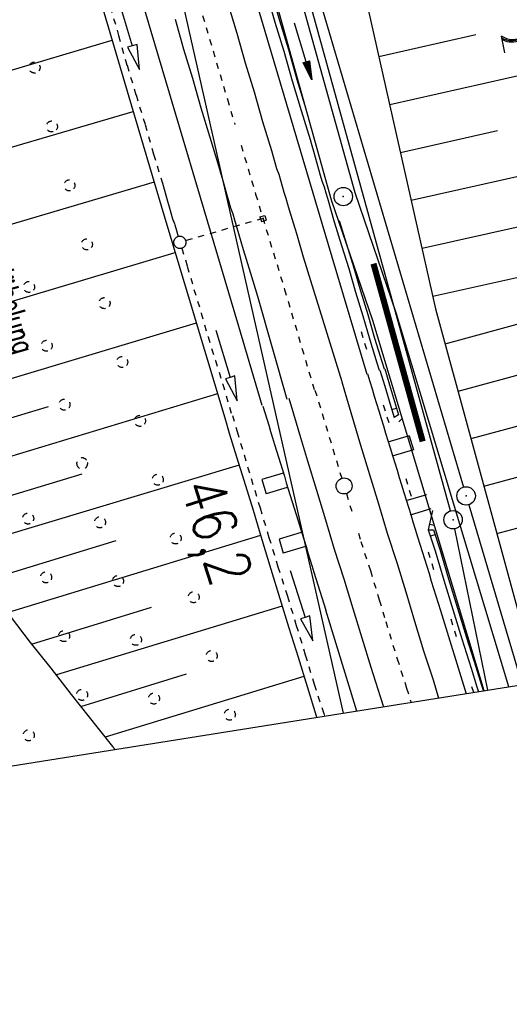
# Model space of a CAD drawing. Extents: x 447827 to 448299, y 438389 to 439851.
# Tile 5 of 116: x 448088 to 448128, y 438677 to 438758. Entities that reach past the tile are written whole.
import ezdxf

# ---------------------------------------------------------------- set-up
doc = ezdxf.new("R2010")
doc.units = 0
doc.header["$LTSCALE"] = 2
doc.header["$MEASUREMENT"] = 0
for name, pattern in [('ACAD_ISO03W100', [0.5, 0.25, -0.25]), ('ACAD_ISO10W100W', [0.5, 0.25, -0.25]), ('AUSGEZOGEN', [0]), ('GEMEINDE', [3.5, 2, -0.5, 0.5, -0.5]), ('PUNKTX2', [0.5, 0.25, -0.25])]:
    doc.linetypes.add(name, pattern=pattern)
doc.layers.get('0').update_dxf_attribs({"linetype": 'AUSGEZOGEN'})
for name, color, linetype in [('211-GEMEINGRZ', 7, 'GEMEINDE'), ('211-GRENZL-BAB', 7, 'AUSGEZOGEN'), ('211-GRENZP-BAB', 7, 'AUSGEZOGEN'), ('BOESCHG', 250, 'AUSGEZOGEN'), ('DB-Bahnachse', 7, 'CONTINUOUS'), ('DB-Boeschungen', 15, 'CONTINUOUS'), ('DB-Gleisachsen', 7, 'CONTINUOUS'), ('DB-Hangverdübelung', 15, 'CONTINUOUS'), ('DB-HZV-Stützscheiben', 15, 'CONTINUOUS'), ('DB-Ingenieurbauwerke', 15, 'CONTINUOUS'), ('DB-Kabelanalagen', 15, 'CONTINUOUS'), ('DB-Kabelanlagen', 15, 'CONTINUOUS'), ('DB-Tiefenentwässerung', 15, 'CONTINUOUS'), ('FBRTOP', 250, 'AUSGEZOGEN'), ('MULDE', 250, 'AUSGEZOGEN'), ('PFEILTOP', 200, 'AUSGEZOGEN'), ('Planeinteilung', 250, 'CONTINUOUS'), ('SCHLITZRINNE', 200, 'AUSGEZOGEN'), ('SCHSYMBOL', 200, 'AUSGEZOGEN'), ('WALD', 8, 'AUSGEZOGEN')]:
    doc.layers.add(name, color=color, linetype=linetype)
doc.styles.add('ROMANS', font='romans.shx', dxfattribs={"width": 0.8})

# ---------------------------------------------------------------- blocks, each defined once
blk = doc.blocks.new('GST')
at = {"color": 0}
blk.add_circle((0, 0), 0.75, dxfattribs=at)
blk.add_point((0, 0), dxfattribs=at)
blk = doc.blocks.new('10')
blk.add_blockref('GST', (0, 0))
blk = doc.blocks.new('1135297')
blk.add_line((1135, 0), (1135, 297))
blk = doc.blocks.new('PFEIL2')
at = {"color": 0}
for p, q in [((0.88, 0.002), (-2.401, -0.012)), ((0.881, -0.271), (0.879, 0.276)), ((0.879, 0.276), (2.429, 0.009)), ((0.911, 0.27), (0.879, 0.265)), ((0.965, 0.261), (0.879, 0.246)), ((1.019, 0.252), (0.879, 0.228)), ((1.073, 0.242), (0.879, 0.209)), ((1.127, 0.233), (0.879, 0.191)), ((1.181, 0.224), (0.879, 0.172)), ((1.235, 0.214), (0.879, 0.154)), ((1.289, 0.205), (0.879, 0.135)), ((1.343, 0.196), (0.879, 0.117)), ((1.397, 0.187), (0.879, 0.098)), ((1.451, 0.177), (0.879, 0.08)), ((1.505, 0.168), (0.879, 0.061)), ((1.559, 0.159), (0.88, 0.043)), ((1.613, 0.149), (0.88, 0.024)), ((1.668, 0.14), (0.88, 0.006)), ((1.722, 0.131), (0.88, -0.013)), ((1.776, 0.121), (0.88, -0.031)), ((1.83, 0.112), (0.88, -0.05)), ((1.884, 0.103), (0.88, -0.068)), ((1.938, 0.094), (0.88, -0.087)), ((1.992, 0.084), (0.88, -0.105)), ((2.046, 0.075), (0.88, -0.124)), ((2.1, 0.066), (0.88, -0.142)), ((2.154, 0.056), (0.88, -0.161)), ((2.208, 0.047), (0.88, -0.179)), ((2.262, 0.038), (0.881, -0.198)), ((2.316, 0.029), (0.881, -0.216)), ((2.37, 0.019), (0.881, -0.235)), ((2.424, 0.01), (0.881, -0.253)), ((2.429, 0.009), (0.881, -0.271))]:
    blk.add_line(p, q, dxfattribs=at)
blk = doc.blocks.new('LW')
at = {"color": 0}
blk.add_line((1.183, 0.003), (2.575, 0.003), dxfattribs=at)
for centre, radius, start, end in [((0.065, 1.189), 1.6, 312.72017, 226.72491), ((0.169, 1.08), 1.681, 321.19916, 68.98443), ((0.083, 1.129), 1.668, 319.29157, 65.21007)]:
    blk.add_arc(centre, radius, start, end, dxfattribs=at)

msp = doc.modelspace()

# ---------------------------------------------------------------- hatches: boundary and pattern name
at = {"layer": 'SCHLITZRINNE'}
h = msp.add_hatch(dxfattribs=at)
h.set_pattern_fill('_USER', color=256, scale=1.5, angle=45, style=0, pattern_type=0)
h.set_pattern_definition([(324.8574, (448134.7023, 438851.6164), (0.86342, 1.226583), [])])
edge = h.paths.add_edge_path()
edge.add_line((448125.443, 438906.454), (448125.936, 438906.533))
edge.add_line((448125.936, 438906.533), (448126.04, 438905.88))
edge.add_arc((261507.524, 409202.339), 188967.645, 9.03995391, 9.04374407, ccw=False)
edge.add_line((448128.005, 438893.535), (448131.933, 438868.846))
edge.add_line((448131.933, 438868.846), (448133.254, 438860.539))
edge.add_arc((449371.197, 439057.494), 1253.513, 189.039943, 189.277818)
edge.add_arc((454072.816, 439825.545), 6017.453, 189.2778182, 189.3863877)
edge.add_arc((449284.377, 439033.993), 1164.031, 189.386388, 189.87641)
edge.add_arc((450764.431, 439291.676), 2666.349, 189.87641, 190.200181)
edge.add_arc((449881.193, 439132.753), 1768.927, 190.200181, 190.588964)
edge.add_arc((450188.848, 439190.268), 2081.912, 190.588964, 190.947332)
edge.add_arc((450096.336, 439172.374), 1987.685, 190.947332, 191.307685)
edge.add_arc((450103.529, 439173.812), 1995.02, 191.307685, 191.667375)
edge.add_arc((450113.912, 439175.956), 2005.623, 191.667375, 192.024165)
edge.add_arc((450128.354, 439179.032), 2020.389, 192.024165, 192.37965)
edge.add_arc((450121.636, 439177.558), 2013.511, 192.37965, 192.73712)
edge.add_arc((450090.705, 439170.566), 1981.8, 192.73712, 193.097438)
edge.add_arc((450089.716, 439170.336), 1980.784, 193.097438, 193.45758)
edge.add_arc((450128.145, 439179.532), 2020.298, 193.45758, 193.814181)
edge.add_arc((450131.046, 439180.245), 2023.285, 193.814181, 194.170205)
edge.add_arc((450093.866, 439170.858), 1984.938, 194.170205, 194.529652)
edge.add_arc((450094.254, 439170.958), 1985.339, 194.529652, 194.889491)
edge.add_arc((450121.506, 439178.204), 2013.538, 194.889491, 195.246802)
edge.add_arc((450124.649, 439179.061), 2016.795, 195.246802, 195.602873)
edge.add_arc((450111.382, 439175.356), 2003.021, 195.602873, 195.960167)
edge.add_arc((450101.557, 439172.546), 1992.802, 195.960167, 196.3197)
edge.add_arc((450106.363, 439173.953), 1997.81, 196.3197, 196.678782)
edge.add_arc((450107.837, 439174.395), 1999.349, 196.678782, 197.03752)
edge.add_arc((450104.436, 439173.352), 1995.791, 197.03752, 197.396578)
edge.add_arc((450113.998, 439176.348), 2005.812, 197.396578, 197.753665)
edge.add_arc((450121.006, 439178.592), 2013.17, 197.753665, 198.110098)
edge.add_arc((450117.03, 439177.292), 2008.988, 198.110098, 198.467563)
edge.add_arc((450103.872, 439172.898), 1995.115, 198.467563, 198.826268)
edge.add_arc((450099.455, 439171.391), 1990.448, 198.826268, 199.185784)
edge.add_arc((450113.542, 439176.293), 2005.364, 199.185784, 199.54396)
edge.add_arc((450116.79, 439177.446), 2008.81, 199.54396, 199.90126)
edge.add_arc((450108.06, 439174.286), 1999.526, 199.90126, 200.259389)
edge.add_arc((450108.407, 439174.414), 1999.896, 200.259389, 200.617742)
edge.add_arc((450110.76, 439175.299), 2002.409, 200.617742, 200.975871)
edge.add_arc((450111.887, 439175.731), 2003.616, 200.975871, 201.333691)
edge.add_arc((450111.742, 439175.674), 2003.46, 201.333691, 201.691524)
edge.add_arc((450110.583, 439175.213), 2002.213, 201.691524, 202.04953)
edge.add_arc((450111.609, 439175.629), 2003.32, 202.04953, 202.407437)
edge.add_arc((450109.603, 439174.802), 2001.151, 202.407437, 202.765839)
edge.add_arc((450106.414, 439173.464), 1997.693, 202.765839, 203.100071)
edge.add_line((448125.443, 438906.454), (448125.547, 438905.801))
edge.add_arc((261507.369, 409202.315), 188967.302, 9.03995391, 9.04374407, ccw=False)
edge.add_line((448127.511, 438893.456), (448131.439, 438868.767))
edge.add_line((448131.439, 438868.767), (448132.715, 438860.746))
h = msp.add_hatch(dxfattribs=at)
h.set_pattern_fill('_USER', color=256, scale=1.5, angle=45, style=0, pattern_type=0)
h.set_pattern_definition([(326.72764, (448148.0771, 438778.445), (0.822929, 1.254108), [])])
edge = h.paths.add_edge_path()
edge.add_line((448125.936, 438906.533), (448126.04, 438905.88))
edge.add_arc((261507.524, 409202.339), 188967.645, 9.03995391, 9.04374407, ccw=False)
edge.add_line((448128.005, 438893.535), (448131.933, 438868.846))
edge.add_line((448131.933, 438868.846), (448133.254, 438860.539))
edge.add_arc((449371.197, 439057.494), 1253.513, 189.039943, 189.277818)
edge.add_arc((454072.816, 439825.545), 6017.453, 189.2778182, 189.3863877)
edge.add_arc((449284.377, 439033.993), 1164.031, 189.386388, 189.87641)
edge.add_arc((450764.431, 439291.676), 2666.349, 189.87641, 190.200181)
edge.add_arc((449881.193, 439132.753), 1768.927, 190.200181, 190.588964)
edge.add_arc((450188.848, 439190.268), 2081.912, 190.588964, 190.947332)
edge.add_arc((450096.336, 439172.374), 1987.685, 190.947332, 191.307685)
edge.add_arc((450103.529, 439173.812), 1995.02, 191.307685, 191.667375)
edge.add_arc((450113.912, 439175.956), 2005.623, 191.667375, 192.024165)
edge.add_arc((450128.354, 439179.032), 2020.389, 192.024165, 192.37965)
edge.add_arc((450121.636, 439177.558), 2013.511, 192.37965, 192.73712)
edge.add_arc((450090.705, 439170.566), 1981.8, 192.73712, 193.097438)
edge.add_arc((450089.716, 439170.336), 1980.784, 193.097438, 193.45758)
edge.add_arc((450128.145, 439179.532), 2020.298, 193.45758, 193.814181)
edge.add_arc((450131.046, 439180.245), 2023.285, 193.814181, 194.170205)
edge.add_arc((450093.866, 439170.858), 1984.938, 194.170205, 194.529652)
edge.add_arc((450094.254, 439170.958), 1985.339, 194.529652, 194.889491)
edge.add_arc((450121.506, 439178.204), 2013.538, 194.889491, 195.246802)
edge.add_arc((450124.649, 439179.061), 2016.795, 195.246802, 195.602873)
edge.add_arc((450111.382, 439175.356), 2003.021, 195.602873, 195.960167)
edge.add_arc((450101.557, 439172.546), 1992.802, 195.960167, 196.3197)
edge.add_arc((450106.363, 439173.953), 1997.81, 196.3197, 196.678782)
edge.add_arc((450107.837, 439174.395), 1999.349, 196.678782, 197.03752)
edge.add_arc((450104.436, 439173.352), 1995.791, 197.03752, 197.396578)
edge.add_arc((450113.998, 439176.348), 2005.812, 197.396578, 197.753665)
edge.add_arc((450121.006, 439178.592), 2013.17, 197.753665, 198.110098)
edge.add_arc((450117.03, 439177.292), 2008.988, 198.110098, 198.467563)
edge.add_arc((450103.872, 439172.898), 1995.115, 198.467563, 198.826268)
edge.add_arc((450099.455, 439171.391), 1990.448, 198.826268, 199.185784)
edge.add_arc((450113.542, 439176.293), 2005.364, 199.185784, 199.54396)
edge.add_arc((450116.79, 439177.446), 2008.81, 199.54396, 199.90126)
edge.add_arc((450108.06, 439174.286), 1999.526, 199.90126, 200.259389)
edge.add_arc((450108.407, 439174.414), 1999.896, 200.259389, 200.617742)
edge.add_arc((450110.76, 439175.299), 2002.409, 200.617742, 200.975871)
edge.add_arc((450111.887, 439175.731), 2003.616, 200.975871, 201.333691)
edge.add_arc((450111.742, 439175.674), 2003.46, 201.333691, 201.691524)
edge.add_arc((450110.583, 439175.213), 2002.213, 201.691524, 202.04953)
edge.add_arc((450111.609, 439175.629), 2003.32, 202.04953, 202.407437)
edge.add_arc((450109.603, 439174.802), 2001.151, 202.407437, 202.765839)
edge.add_arc((450106.414, 439173.464), 1997.693, 202.765839, 203.100071)
edge.add_arc((450188.848, 439190.268), 2082.412, 190.799627, 190.947332)
edge.add_arc((450096.336, 439172.374), 1988.185, 190.947332, 191.307685)
edge.add_arc((450103.529, 439173.812), 1995.52, 191.307685, 191.667375)
edge.add_arc((450113.912, 439175.956), 2006.123, 191.667375, 192.024165)
edge.add_arc((450128.354, 439179.032), 2020.889, 192.024165, 192.37965)
edge.add_arc((450121.636, 439177.558), 2014.011, 192.37965, 192.469296)

# ---------------------------------------------------------------- linework, layer by layer
at = {"layer": '211-GEMEINGRZ', "const_width": 0.5, "flags": 128}
msp.add_lwpolyline([(448120.897, 438723.281), (448116.899, 438737.745)], dxfattribs=at)
at = {"layer": '211-GRENZL-BAB', "flags": 128}
for points in [[(448123.17, 438717.632), (448106.16, 438779.177)], [(448106.612, 438779.26), (448124.218, 438719.569)], [(448097.225, 438777.388), (448114.439, 438701.161)], [(448124.643, 438718.131), (448128.988, 438703.476)], [(448126.192, 438703.031), (448123.519, 438716.175)]]:
    msp.add_lwpolyline(points, dxfattribs=at)
at = {"layer": 'BOESCHG'}
for p, q in [((448117.337, 438754.61), (448125.216, 438756.38)), ((448118.214, 438750.707), (448133.974, 438754.248)), ((448119.091, 438746.804), (448126.972, 438748.575)), ((448119.968, 438742.902), (448135.734, 438746.444)), ((448120.845, 438738.999), (448128.729, 438740.77)), ((448121.722, 438735.096), (448137.493, 438738.64)), ((448122.727, 438731.225), (448130.471, 438733.333)), ((448123.778, 438727.366), (448139.095, 438731.535)), ((448124.828, 438723.506), (448132.402, 438725.568)), ((448125.879, 438719.647), (448140.856, 438723.723)), ((448126.929, 438715.787), (448134.333, 438717.802))]:
    msp.add_line(p, q, dxfattribs=at)
msp.add_lwpolyline([(448092.426, 438872.646), (448095.861, 438848.434), (448110.895, 438783.286), (448121.951, 438734.08), (448130.228, 438703.674)], dxfattribs=at)
at = {"layer": 'DB-Bahnachse', "linetype": 'ACAD_ISO10W100W'}
for p, q in [((448102.722, 438758.892), (448105.023, 438751.125)), ((448105.023, 438751.125), (448105.636, 438749.06)), ((448106.135, 438747.381), (448107.315, 438743.408)), ((448107.315, 438743.408), (448109.666, 438735.651)), ((448109.666, 438735.651), (448112.083, 438727.491)), ((448112.143, 438727.461), (448114.319, 438720.277)), ((448114.696, 438719.033), (448115.162, 438717.494)), ((448115.669, 438715.82), (448115.872, 438715.151)), ((448115.872, 438715.151), (448116.644, 438712.773)), ((448116.644, 438712.773), (448117.369, 438710.38)), ((448117.369, 438710.38), (448117.902, 438708.622)), ((448117.902, 438708.622), (448118.819, 438705.594)), ((448118.819, 438705.594), (448119.591, 438703.216)), ((448119.591, 438703.216), (448119.948, 438702.038))]:
    msp.add_line(p, q, dxfattribs=at)
at = {"layer": 'DB-Bahnachse', "linetype": 'Continuous'}
msp.add_ellipse((448114.507, 438719.655), major_axis=(-0.46, 0.46), ratio=1, start_param=2.750434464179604, end_param=9.033619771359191, dxfattribs=at)
at = {"layer": 'DB-Boeschungen', "linetype": 'Continuous'}
for p, q in [((448092.77, 438765.699), (448097.014, 438751.321)), ((448095.638, 438755.9), (448066.013, 438747.156)), ((448097.014, 438751.321), (448099.846, 438741.719)), ((448097.332, 438750.108), (448067.659, 438741.355)), ((448099.067, 438744.373), (448069.304, 438735.554)), ((448099.846, 438741.719), (448104.819, 438725.213)), ((448100.753, 438738.63), (448072.113, 438730.062)), ((448102.488, 438732.896), (448075.782, 438724.876)), ((448104.223, 438727.162), (448079.459, 438719.641)), ((448077.621, 438722.259), (448090.49, 438726.132)), ((448104.802, 438725.208), (448105.178, 438723.941)), ((448105.178, 438723.941), (448105.749, 438722.024)), ((448105.749, 438722.024), (448106.367, 438720.122)), ((448105.965, 438721.358), (448083.175, 438714.479)), ((448081.345, 438717.039), (448093.215, 438720.633)), ((448106.367, 438720.122), (448107.107, 438717.681)), ((448107.107, 438717.681), (448107.832, 438715.288)), ((448107.724, 438715.621), (448087.105, 438709.342)), ((448085.117, 438711.903), (448095.973, 438715.22)), ((448107.832, 438715.288), (448108.557, 438712.895)), ((448108.557, 438712.895), (448109.282, 438710.502)), ((448109.282, 438710.502), (448110.007, 438708.109)), ((448089.094, 438706.781), (448098.841, 438709.79)), ((448109.483, 438709.884), (448091.115, 438704.283)), ((448087.356, 438709.055), (448089, 438706.908)), ((448110.007, 438708.109), (448110.78, 438705.731)), ((448089, 438706.908), (448090.676, 438704.824)), ((448110.78, 438705.731), (448111.505, 438703.338)), ((448090.676, 438704.824), (448092.32, 438702.677)), ((448093.103, 438701.722), (448101.709, 438704.361)), ((448111.242, 438704.146), (448095.077, 438699.209)), ((448111.505, 438703.338), (448112.23, 438700.945)), ((448092.32, 438702.677), (448094.511, 438699.911)), ((448112.23, 438700.945), (448112.269, 438700.816)), ((448094.529, 438699.925), (448095.688, 438698.461)), ((448095.688, 438698.461), (448095.888, 438698.209))]:
    msp.add_line(p, q, dxfattribs=at)
at = {"layer": 'DB-Gleisachsen', "linetype": 'Continuous'}
for p, q in [((448105.056, 438758.902), (448105.791, 438756.494)), ((448100.764, 438757.628), (448101.449, 438755.211)), ((448105.791, 438756.494), (448106.477, 438754.077)), ((448101.449, 438755.211), (448102.175, 438752.852)), ((448106.477, 438754.077), (448107.203, 438751.718)), ((448102.175, 438752.852), (448102.861, 438750.435)), ((448107.203, 438751.718), (448107.888, 438749.301)), ((448102.861, 438750.435), (448103.596, 438748.026)), ((448107.888, 438749.301), (448108.614, 438746.942)), ((448103.596, 438748.026), (448104.33, 438745.618)), ((448108.614, 438746.942), (448108.752, 438746.458)), ((448108.752, 438746.458), (448108.889, 438745.975)), ((448104.33, 438745.618), (448104.467, 438745.134)), ((448108.889, 438745.975), (448109.026, 438745.491)), ((448109.026, 438745.491), (448109.212, 438745.017)), ((448104.467, 438745.134), (448104.596, 438744.7)), ((448104.596, 438744.7), (448104.733, 438744.217)), ((448109.212, 438745.017), (448109.349, 438744.533)), ((448109.349, 438744.533), (448109.486, 438744.05)), ((448104.733, 438744.217), (448104.87, 438743.733)), ((448104.87, 438743.733), (448105.007, 438743.25)), ((448109.486, 438744.05), (448109.623, 438743.566)), ((448105.007, 438743.25), (448105.144, 438742.767)), ((448109.623, 438743.566), (448109.761, 438743.083)), ((448109.761, 438743.083), (448109.898, 438742.6)), ((448105.144, 438742.767), (448105.281, 438742.283)), ((448105.281, 438742.283), (448105.468, 438741.809)), ((448109.898, 438742.6), (448110.035, 438742.116)), ((448110.035, 438742.116), (448110.632, 438740.191)), ((448105.468, 438741.809), (448105.605, 438741.325)), ((448105.605, 438741.325), (448105.742, 438740.842)), ((448105.742, 438740.842), (448106.29, 438738.908)), ((448110.632, 438740.191), (448111.172, 438738.307)), ((448106.29, 438738.908), (448106.888, 438736.983)), ((448111.172, 438738.307), (448111.77, 438736.382)), ((448106.888, 438736.983), (448107.477, 438735.107)), ((448111.77, 438736.382), (448114.325, 438728.152)), ((448107.477, 438735.107), (448109.854, 438726.726)), ((448114.319, 438728.129), (448114.707, 438726.825)), ((448110.016, 438726.808), (448110.396, 438725.53)), ((448114.707, 438726.825), (448115.277, 438724.908)), ((448110.396, 438725.53), (448110.967, 438723.612)), ((448115.277, 438724.908), (448115.848, 438722.99)), ((448110.967, 438723.612), (448111.537, 438721.695)), ((448115.848, 438722.99), (448116.573, 438720.597)), ((448111.537, 438721.695), (448112.262, 438719.302)), ((448116.573, 438720.597), (448117.298, 438718.204)), ((448112.262, 438719.302), (448112.987, 438716.909)), ((448117.298, 438718.204), (448118.023, 438715.811)), ((448112.987, 438716.909), (448113.712, 438714.516)), ((448118.023, 438715.811), (448118.795, 438713.433)), ((448113.712, 438714.516), (448114.5, 438712.09)), ((448118.795, 438713.433), (448119.52, 438711.04)), ((448114.5, 438712.09), (448115.225, 438709.697)), ((448119.52, 438711.04), (448120.245, 438708.647)), ((448115.225, 438709.697), (448115.95, 438707.304)), ((448120.245, 438708.647), (448120.97, 438706.254)), ((448115.95, 438707.304), (448116.675, 438704.911)), ((448120.97, 438706.254), (448121.742, 438703.876)), ((448116.675, 438704.911), (448117.447, 438702.533)), ((448121.742, 438703.876), (448122.191, 438702.395)), ((448117.447, 438702.533), (448117.705, 438701.681))]:
    msp.add_line(p, q, dxfattribs=at)
at = {"layer": 'DB-Hangverdübelung', "linetype": 'PUNKTX2'}
for centre, start_param, end_param in [((448089.341, 438753.705), 2.557664, 8.840849), ((448090.755, 438748.909), 2.557664, 8.840849), ((448092.175, 438744.115), 2.557664, 8.840849), ((448093.6, 438739.323), 2.557664, 8.840849), ((448088.896, 438735.854), 2.557664, 8.840849), ((448095.032, 438734.532), 2.557664, 8.840849), ((448090.33, 438731.064), 2.557664, 8.840849), ((448096.469, 438729.743), 2.557664, 8.840849), ((448091.77, 438726.275), 2.557664, 8.840849), ((448097.913, 438724.956), 2.557664, 8.840849), ((448093.215, 438721.489), 0.732658, 4.575449), ((448093.215, 438721.489), 4.576042, 7.015252), ((448099.362, 438720.17), 2.750434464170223, 9.033619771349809), ((448088.827, 438717.006), 2.750434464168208, 9.033619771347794), ((448094.666, 438716.704), 2.750434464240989, 9.033619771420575), ((448100.817, 438715.387), 2.750434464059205, 9.03361977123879), ((448090.282, 438712.222), 2.750434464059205, 9.03361977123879), ((448096.124, 438711.921), 2.750434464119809, 9.033619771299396), ((448102.277, 438710.605), 2.750434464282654, 9.033619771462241), ((448091.742, 438707.44), 2.750434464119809, 9.033619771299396), ((448097.587, 438707.14), 2.750434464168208, 9.033619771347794), ((448103.744, 438705.825), 2.750434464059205, 9.03361977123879), ((448093.209, 438702.66), 2.750434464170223, 9.033619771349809), ((448099.056, 438702.361), 2.750434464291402, 9.033619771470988), ((448105.217, 438701.046), 2.750434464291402, 9.033619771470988), ((448088.872, 438699.373), 2.750434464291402, 9.033619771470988)]:
    msp.add_ellipse(centre, major_axis=(-0.318, 0.318), ratio=1, start_param=start_param, end_param=end_param, dxfattribs=at)
at = {"layer": 'DB-HZV-Stützscheiben', "linetype": 'PUNKTX2'}
for p, q in [((448116.349, 438730.764), (448115.771, 438732.679)), ((448118.161, 438724.783), (448117.58, 438726.697)), ((448119.98, 438718.812), (448119.396, 438720.724)), ((448121.809, 438712.843), (448121.222, 438714.755)), ((448123.646, 438707.377), (448123.057, 438709.288)), ((448125.048, 438702.849), (448124.9, 438703.324))]:
    msp.add_line(p, q, dxfattribs=at)
at = {"layer": 'DB-Ingenieurbauwerke', "linetype": 'Continuous'}
for p, q in [((448104.245, 438769.61), (448113.518, 438738.314)), ((448097.588, 438760.749), (448105.914, 438732.647)), ((448107.67, 438741.558), (448108.054, 438741.671)), ((448107.67, 438741.558), (448107.783, 438741.175)), ((448107.783, 438741.175), (448108.167, 438741.288)), ((448108.054, 438741.671), (448108.167, 438741.288)), ((448113.518, 438738.314), (448116.35, 438728.755)), ((448105.914, 438732.647), (448107.816, 438726.227)), ((448119.799, 438723.746), (448118.077, 438723.225)), ((448119.799, 438723.746), (448120.147, 438722.598)), ((448120.147, 438722.598), (448118.425, 438722.076)), ((448109.545, 438720.692), (448107.822, 438720.17)), ((448107.822, 438720.17), (448108.17, 438719.022)), ((448109.892, 438719.544), (448108.17, 438719.022)), ((448121.199, 438718.946), (448119.535, 438718.442)), ((448121.547, 438717.797), (448119.885, 438717.294)), ((448111.011, 438715.88), (448109.22, 438715.337)), ((448109.22, 438715.337), (448109.567, 438714.189)), ((448111.362, 438714.732), (448109.567, 438714.189)), ((448115.545, 438701.337), (448113.02, 438709.54)), ((448122.349, 438709.515), (448124.422, 438702.75))]:
    msp.add_line(p, q, dxfattribs=at)
at = {"layer": 'DB-Ingenieurbauwerke', "linetype": 'ACAD_ISO03W100'}
msp.add_line((448107.917, 438741.423), (448101.639, 438739.62), dxfattribs=at)
at = {"layer": 'DB-Ingenieurbauwerke', "linetype": 'Continuous'}
for centre, major_axis, start_param, end_param in [((452018.672, 439921.765), (-1579.179, 3762.59), 1.470114, 1.475052), ((452010.18, 439919.1), (-1568.72, 3766.963), 1.472878, 1.47714)]:
    msp.add_ellipse(centre, major_axis=major_axis, ratio=1, start_param=start_param, end_param=end_param, dxfattribs=at)
at = {"layer": 'DB-Kabelanalagen', "linetype": 'Continuous'}
for p, q in [((448117.809, 438729.201), (448118.196, 438727.897)), ((448117.426, 438729.083), (448117.814, 438727.779)), ((448117.814, 438727.779), (448118.385, 438725.862)), ((448118.196, 438727.897), (448118.767, 438725.979)), ((448118.385, 438725.862), (448118.572, 438725.231)), ((448118.397, 438725.872), (448118.782, 438725.98)), ((448118.924, 438725.451), (448118.572, 438725.231)), ((448118.767, 438725.979), (448118.924, 438725.451)), ((448119.245, 438725.162), (448118.964, 438724.863)), ((448121.701, 438717.651), (448121.349, 438716.091)), ((448121.452, 438716.548), (448121.852, 438716.461)), ((448121.349, 438716.091), (448121.768, 438716.085)), ((448121.349, 438716.091), (448121.902, 438714.387)), ((448121.902, 438715.683), (448121.516, 438715.574)), ((448121.769, 438716.091), (448122.285, 438714.504)), ((448121.902, 438714.387), (448122.627, 438711.994)), ((448122.285, 438714.504), (448123.009, 438712.111)), ((448122.627, 438711.994), (448123.352, 438709.601)), ((448123.009, 438712.111), (448123.734, 438709.718)), ((448123.352, 438709.601), (448124.077, 438707.208)), ((448123.734, 438709.718), (448124.459, 438707.325)), ((448124.077, 438707.208), (448124.849, 438704.83)), ((448124.459, 438707.325), (448125.232, 438704.947)), ((448124.849, 438704.83), (448125.313, 438703.301)), ((448125.232, 438704.947), (448125.684, 438703.456)), ((448125.313, 438703.301), (448125.434, 438702.911)), ((448125.684, 438703.456), (448125.834, 438702.974))]:
    msp.add_line(p, q, dxfattribs=at)
at = {"layer": 'DB-Kabelanlagen', "linetype": 'Continuous'}
for p, q in [((448108.194, 438759.818), (448108.88, 438757.401)), ((448108.579, 438759.938), (448109.265, 438757.521)), ((448108.88, 438757.401), (448109.606, 438755.042)), ((448109.265, 438757.521), (448109.991, 438755.162)), ((448109.606, 438755.042), (448110.291, 438752.625)), ((448109.991, 438755.162), (448110.676, 438752.744)), ((448110.291, 438752.625), (448111.026, 438750.217)), ((448110.676, 438752.744), (448111.411, 438750.336)), ((448111.026, 438750.217), (448111.752, 438747.857)), ((448111.752, 438747.857), (448111.889, 438747.374)), ((448111.889, 438747.374), (448112.026, 438746.891)), ((448112.026, 438746.891), (448112.164, 438746.407)), ((448112.164, 438746.407), (448112.301, 438745.924)), ((448112.301, 438745.924), (448112.438, 438745.44)), ((448112.438, 438745.44), (448112.575, 438744.957)), ((448112.575, 438744.957), (448112.712, 438744.473)), ((448112.712, 438744.473), (448112.898, 438743.999)), ((448112.898, 438743.999), (448113.036, 438743.515)), ((448113.036, 438743.515), (448113.164, 438743.081)), ((448113.164, 438743.081), (448113.712, 438741.148)), ((448114.097, 438741.267), (448114.695, 438739.342)), ((448113.712, 438741.148), (448114.31, 438739.223)), ((448114.31, 438739.223), (448114.899, 438737.347)), ((448114.695, 438739.342), (448115.293, 438737.417)), ((448114.899, 438737.347), (448115.447, 438735.413)), ((448115.293, 438737.417), (448115.832, 438735.533)), ((448115.447, 438735.413), (448116.045, 438733.488)), ((448115.832, 438735.533), (448116.43, 438733.608)), ((448116.045, 438733.488), (448116.593, 438731.555)), ((448116.43, 438733.608), (448116.978, 438731.674)), ((448116.978, 438731.674), (448117.567, 438729.798)), ((448116.593, 438731.555), (448117.182, 438729.679)), ((448117.182, 438729.679), (448117.372, 438729.067)), ((448117.567, 438729.798), (448117.758, 438729.185))]:
    msp.add_line(p, q, dxfattribs=at)
at = {"layer": 'DB-Tiefenentwässerung', "linetype": 'Continuous'}
for p, q in [((448096.13, 438759.296), (448097.29, 438755.468)), ((448097.29, 438755.468), (448096.907, 438755.352)), ((448096.907, 438755.352), (448097.87, 438753.554)), ((448097.673, 438755.584), (448097.29, 438755.468)), ((448097.87, 438753.554), (448097.673, 438755.584)), ((448104.087, 438732.323), (448105.246, 438728.494)), ((448105.246, 438728.494), (448104.863, 438728.378)), ((448105.629, 438728.61), (448105.246, 438728.494)), ((448105.826, 438726.58), (448105.629, 438728.61)), ((448104.863, 438728.378), (448105.826, 438726.58)), ((448110.123, 438712.768), (448111.352, 438708.961)), ((448111.352, 438708.961), (448110.972, 438708.838)), ((448110.972, 438708.838), (448111.967, 438707.058)), ((448111.733, 438709.084), (448111.352, 438708.961)), ((448111.967, 438707.058), (448111.733, 438709.084))]:
    msp.add_line(p, q, dxfattribs=at)
at = {"layer": 'DB-Tiefenentwässerung', "linetype": 'ACAD_ISO03W100'}
for p, q in [((448095.499, 438758.669), (448096.176, 438756.301)), ((448096.176, 438756.301), (448096.861, 438753.884)), ((448096.861, 438753.884), (448097.596, 438751.475)), ((448097.596, 438751.475), (448098.331, 438749.067)), ((448098.331, 438749.067), (448099.016, 438746.65)), ((448099.016, 438746.65), (448099.742, 438744.291)), ((448099.742, 438744.291), (448099.879, 438743.807)), ((448099.879, 438743.807), (448100.016, 438743.324)), ((448100.016, 438743.324), (448100.154, 438742.84)), ((448100.154, 438742.84), (448100.291, 438742.357)), ((448100.291, 438742.357), (448100.428, 438741.874)), ((448100.428, 438741.874), (448100.565, 438741.39)), ((448100.565, 438741.39), (448100.751, 438740.915)), ((448100.751, 438740.915), (448100.888, 438740.432)), ((448100.888, 438740.432), (448101.025, 438739.949)), ((448101.306, 438739.004), (448101.76, 438737.54)), ((448101.76, 438737.54), (448102.3, 438735.656)), ((448102.3, 438735.656), (448102.898, 438733.731)), ((448102.898, 438733.731), (448103.446, 438731.797)), ((448103.446, 438731.797), (448104.044, 438729.872)), ((448104.044, 438729.872), (448104.641, 438727.947)), ((448104.641, 438727.947), (448105.181, 438726.063)), ((448105.181, 438726.063), (448105.39, 438725.389)), ((448105.423, 438725.398), (448105.812, 438724.095)), ((448105.812, 438724.095), (448106.382, 438722.177)), ((448106.382, 438722.177), (448106.953, 438720.26)), ((448106.953, 438720.26), (448107.678, 438717.866)), ((448107.678, 438717.866), (448108.403, 438715.473)), ((448108.403, 438715.473), (448109.128, 438713.08)), ((448109.128, 438713.08), (448109.9, 438710.703)), ((448109.9, 438710.703), (448110.625, 438708.31)), ((448110.625, 438708.31), (448111.35, 438705.916)), ((448111.35, 438705.916), (448112.075, 438703.523)), ((448112.075, 438703.523), (448112.848, 438701.146)), ((448112.848, 438701.146), (448112.917, 438700.919))]:
    msp.add_line(p, q, dxfattribs=at)
at = {"layer": 'DB-Tiefenentwässerung', "linetype": 'Continuous'}
msp.add_ellipse((448101.158, 438739.481), major_axis=(-0.354, 0.354), ratio=1, start_param=2.557664, end_param=8.840849, dxfattribs=at)
at = {"layer": 'FBRTOP'}
for points in [[(448034.372, 439384.926, -0.000001), (448050.087, 439286.169, -0.000002), (448057.944, 439236.79)], [(448068.197, 439390.308, -0.000001), (448083.912, 439291.551, -0.000002), (448091.769, 439242.172)], [(448115.34, 439094.036, 0.000001), (448125.161, 439032.313, -0.000001), (448134.983, 438970.589, -0.000001), (448138.911, 438945.9, 0.000002), (448142.84, 438921.21, 0.000007), (448144.804, 438908.866, -0.000017), (448146.769, 438896.521), (448150.697, 438871.831), (448152.012, 438863.563, 0.001038), (448152.834, 438858.467, 0.000474), (448154.667, 438847.31, 0.002138), (448156.319, 438837.578, 0.001413), (448158.922, 438822.873, 0.001696), (448161.067, 438811.177, 0.001564), (448163.477, 438798.508, 0.001572), (448165.867, 438786.358, 0.001569), (448168.337, 438774.202, 0.001557), (448170.877, 438762.094, 0.001551), (448173.501, 438749.958, 0.00156), (448176.207, 438737.813, 0.001572), (448178.966, 438725.78, 0.001571), (448181.798, 438713.778, 0.000235), (448182.237, 438711.949, 0.001553)], [(448081.515, 439088.654, 0.000001), (448091.337, 439026.931, -0.000001), (448101.158, 438965.207, -0.000001), (448105.087, 438940.518, 0.000002), (448109.015, 438915.828, 0.000007), (448110.98, 438903.483, -0.000017), (448112.944, 438891.138), (448116.872, 438866.45), (448118.199, 438858.111, 0.001038), (448119.033, 438852.94, 0.000474), (448120.894, 438841.612, 0.002138), (448122.571, 438831.731, 0.001412), (448125.216, 438816.789, 0.001697), (448127.398, 438804.894, 0.001564), (448129.85, 438792.003, 0.001572), (448132.281, 438779.643, 0.001569), (448134.794, 438767.276, 0.001557), (448137.377, 438754.96, 0.001551), (448140.047, 438742.614, 0.00156), (448142.799, 438730.259, 0.001572), (448145.606, 438718.019, 0.001476), (448148.31, 438706.551, 0.001556)]]:
    msp.add_lwpolyline(points, format="xyb", dxfattribs=at)
at = {"layer": 'FBRTOP', "const_width": 0.5}
msp.add_lwpolyline([(448091.926, 439145.728), (448100.526, 439091.679, 0.000001), (448110.348, 439029.956, -0.000001), (448120.169, 438968.232, -0.000001), (448124.098, 438943.543, 0.000002), (448128.026, 438918.853, 0.000007), (448129.991, 438906.508, -0.000017), (448131.955, 438894.163), (448135.883, 438869.474), (448137.204, 438861.175, 0.001038), (448138.03, 438856.046, 0.000474), (448139.876, 438844.815, 0.002138), (448141.539, 438835.017, 0.001413), (448144.16, 438820.208, 0.001696), (448146.322, 438808.425, 0.001564), (448148.75, 438795.659, 0.001572), (448151.157, 438783.417, 0.001569), (448153.647, 438771.168, 0.001557), (448156.205, 438758.969, 0.001551), (448158.85, 438746.742, 0.00156), (448161.576, 438734.505, 0.001572), (448164.356, 438722.381, 0.001571), (448167.21, 438710.288, 0.00009), (448167.378, 438709.585, 0.001553)], format="xyb", dxfattribs=at)
at = {"layer": 'MULDE'}
for points in [[(448127.897, 438703.303), (448118.737, 438733.746), (448115.398, 438743.501), (448108.516, 438768.248), (448108.428, 438769.974), (448105.351, 438780.809), (448104.258, 438782.999), (448090.658, 438831.082), (448090.693, 438832.433), (448090.232, 438834.336), (448089.418, 438835.844), (448080.022, 438870.016), (448079.128, 438875.408)], [(448127.897, 438703.303), (448118.737, 438733.746), (448115.398, 438743.501), (448108.516, 438768.248), (448108.428, 438769.974), (448105.351, 438780.809), (448104.258, 438782.999), (448090.658, 438831.082), (448090.693, 438832.433), (448090.232, 438834.336), (448089.418, 438835.844), (448080.022, 438870.016), (448079.128, 438875.408)], [(448125.904, 438702.986), (448116.833, 438733.134), (448113.486, 438742.909), (448106.53, 438767.926), (448106.442, 438769.646), (448103.479, 438780.083), (448102.384, 438782.273), (448088.65, 438830.83), (448088.687, 438832.221), (448088.35, 438833.614), (448087.55, 438835.094), (448078.066, 438869.586), (448077.658, 438872.042)]]:
    msp.add_lwpolyline(points, dxfattribs=at)

# ---------------------------------------------------------------- block references
at = {"layer": '211-GRENZP-BAB', "rotation": 289.6609145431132}
for p in [(448124.43, 438718.849), (448123.37, 438716.91)]:
    msp.add_blockref('GST', p, dxfattribs=at)
at = {"layer": 'PFEILTOP', "rotation": 286.7240534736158}
msp.add_blockref('PFEIL2', (448111.176, 438755.017), dxfattribs=at)
at = {"layer": 'Planeinteilung', "linetype": 'Continuous', "rotation": 279.041149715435}
msp.add_blockref('1135297', (447827.116, 439804.721), dxfattribs=at)
at = {"layer": 'SCHSYMBOL'}
msp.add_blockref('10', (448114.442, 438743.205), dxfattribs=at)
at = {"layer": 'WALD', "rotation": 281.4284303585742}
msp.add_blockref('LW', (448127.04, 438757.418), dxfattribs=at)

# ---------------------------------------------------------------- texts
at = {"layer": 'DB-Bahnachse', "linetype": 'Continuous', "style": 'ROMANS', "oblique": 0, "width": 0.8334}
msp.add_text('46,2', height=3.5, rotation=287.58048, dxfattribs=at).set_placement((448101.17, 438719.626))
at = {"layer": 'DB-Hangverdübelung', "linetype": 'Continuous', "style": 'ROMANS', "oblique": 360, "width": 0.7}
msp.add_text('Hangverdübelung', height=1.8, rotation=285.54335, dxfattribs=at).set_placement((448083.876, 438744.125))

doc.saveas('drawing.dxf')
